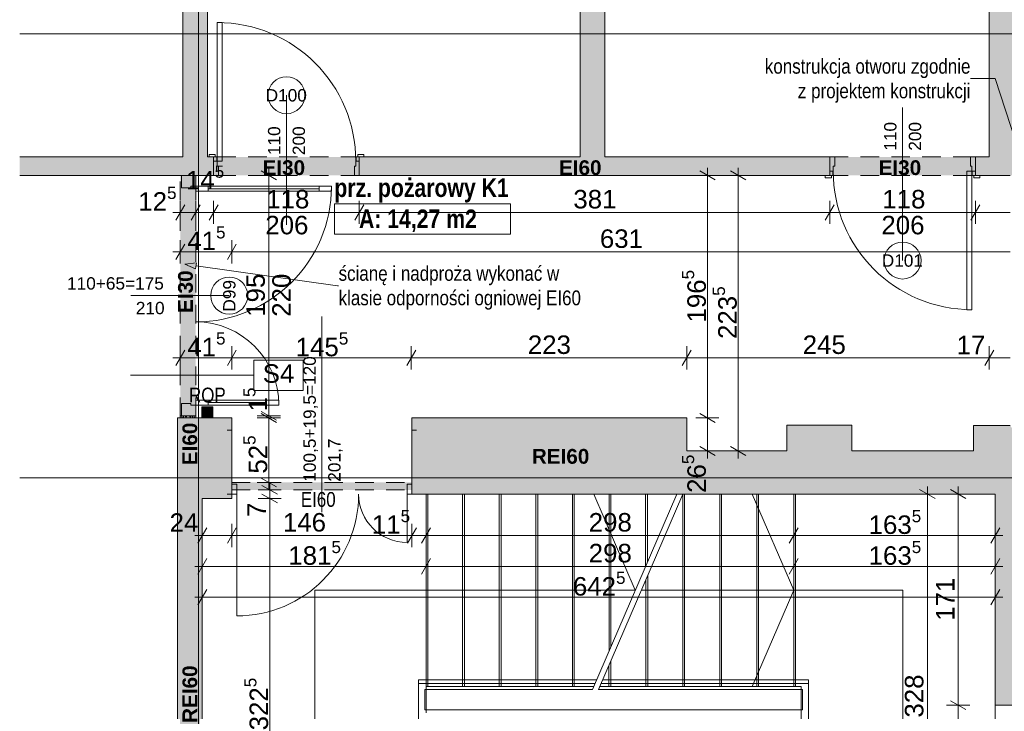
# Paper-space layout 'A-37 RZUT - PIĘTRO 7' of a CAD drawing. Header units: millimetres. Extents: x 0 to 800, y 0 to 500.
# Tile 12 of 14: x 550 to 710, y 221 to 333. Entities that reach past the tile are written whole.
import ezdxf
from ezdxf.xclip import XClip

# ---------------------------------------------------------------- set-up
doc = ezdxf.new("R2010")
doc.units = ezdxf.units.MM
doc.header["$MEASUREMENT"] = 0
doc.header["$XCLIPFRAME"] = 0
for name, pattern in [('DASHDOTX2', [1000, 500, -250, 0, -250]), ('GESTRICHELT2', [93.75, 62.5, -31.25]), ('Przer. długie kreski', [2.5, 1.5, -1])]:
    doc.linetypes.add(name, pattern=pattern)
for name, color, linetype, lineweight, true_color in [('A__balustrada_Nr_pióra__161', 7, 'Continuous', 5, 0x949494), ('A_opis ścian_Nr_pióra__19', 7, 'Continuous', 5, 0x191919), ('A_opis_Nr_pióra__10', 7, 'Continuous', 13, 0x4b4b4b), ('A_opis_Nr_pióra__255', 7, 'Continuous', 15, 0x242424), ('A_opis_Nr_pióra__8', 7, 'Continuous', 13, 0x4c4c4c), ('A_osie_Nr_pióra__16', 7, 'Continuous', 5, 0x0f0f0f), ('A_pochwyt_Nr_pióra__161', 7, 'Continuous', 5, 0x949494), ('A_ppoż proj_Nr_pióra__8', 7, 'Continuous', 13, 0x4c4c4c), ('A_ppoż_Nr_pióra__8', 7, 'Continuous', 13, 0x4c4c4c), ('A_schody_Nr_pióra__10', 7, 'Continuous', 13, 0x4b4b4b), ('A_schody_Nr_pióra__4', 7, 'Continuous', 18, 0x4b4b4b), ('A_ściany proj_Nr_pióra__21', 7, 'Continuous', 5, 0xb0b0b0), ('A_ściany_Nr_pióra__10', 7, 'Continuous', 13, 0x4b4b4b)]:
    doc.layers.add(name, color=color, linetype=linetype, lineweight=lineweight, true_color=true_color)
for name, color, linetype in [('A_podrys', 7, 'Continuous'), ('A_ppoż', 7, 'Continuous'), ('A_ppoż proj', 7, 'Continuous'), ('A_ściany', 7, 'Continuous'), ('A_ściany proj', 7, 'Continuous')]:
    doc.layers.add(name, color=color, linetype=linetype)
for name, color, linetype, lineweight in [('A_ppoż_Nr_pióra__1', 7, 'Continuous', 20), ('A_strefy_Nr_pióra__1', 7, 'Continuous', 20), ('A_wymiary_Nr_pióra__1', 7, 'Continuous', 20), ('A_wymiary_Nr_pióra__2', 8, 'Continuous', 13), ('A_ściany proj_Nr_pióra__1', 7, 'Continuous', 20), ('A_ściany_Nr_pióra__1', 7, 'Continuous', 20), ('Drzwi Archicad_Nr_pióra__1', 7, 'Continuous', 20), ('Drzwi Archicad_Nr_pióra__3', 252, 'Continuous', 13), ('Znaczniki drzwi Archicada_Nr_pióra__3', 252, 'Continuous', 13)]:
    doc.layers.add(name, color=color, linetype=linetype, lineweight=lineweight)
doc.styles.add('STYL_AUTOMATYCZNY_1', font='arial.ttf')
doc.styles.add('STYL_AUTOMATYCZNY_2', font='ARIALN.TTF')
doc.styles.add('STYL_AUTOMATYCZNY_3', font='arial.ttf')
doc.styles.add('STYL_AUTOMATYCZNY_4', font='arial.ttf')
doc.styles.add('STYL_AUTOMATYCZNY_5', font='arial.ttf')
doc.styles.add('STYL_AUTOMATYCZNY_6', font='ARIALN.TTF')
pattern_1 = [(0, (-3499.6302, -631.401), (0, 2), [0, -2])]

# ---------------------------------------------------------------- blocks, each defined once
blk = doc.blocks.new('Rysunek_2_2', base_point=(-3499.63, -631.4))
at = {"layer": 'A_ppoż', "linetype": 'Continuous', "lineweight": 0, "true_color": 0x121212}
blk.add_hatch(color=250, dxfattribs=at).paths.add_polyline_path([(579.48, 270.27), (579.48, 268.47), (581.28, 268.47), (581.28, 270.27)])
at = {"layer": 'A_ppoż', "linetype": 'Continuous', "lineweight": 0, "true_color": 0x0b0b0b}
blk.add_hatch(color=28, dxfattribs=at).paths.add_polyline_path([(584.34, 258.01), (584.34, 256.81), (613.54, 256.81), (613.54, 258.01)])
at = {"layer": 'A_ppoż proj', "linetype": 'Continuous', "lineweight": 0, "true_color": 0x121212}
for points in [[(605, 310.81), (581.4, 310.81), (581.4, 307.81), (605, 307.81)], [(704.84, 310.81), (681.24, 310.81), (681.24, 307.81), (704.84, 307.81)], [(578.5, 307.81), (576, 307.81), (576, 268.47), (578.5, 268.47)]]:
    blk.add_hatch(color=250, dxfattribs=at).paths.add_polyline_path(points)
at = {"layer": 'A_ściany', "linetype": 'Continuous', "lineweight": 0, "true_color": 0x000000}
for points in [[(707.1, 436.87), (707.1, 307.81), (718.1, 307.81), (718.1, 446.37)], [(580.42, 310.81), (580.42, 438.37), (576.43, 438.37), (576.43, 310.81)], [(644.79, 310.81), (644.79, 438.57), (640.8, 438.57), (640.8, 310.81)], [(581.4, 310.81), (549.97, 310.81), (549.97, 307.81), (581.4, 307.81)], [(605, 307.81), (681.24, 307.81), (681.24, 310.81), (605, 310.81)], [(704.84, 310.81), (704.84, 307.81), (707.1, 307.81), (707.1, 310.81)], [(584.34, 268.47), (575.56, 268.47), (579.56, 255.41), (584.34, 255.41)], [(575.56, 268.47), (575.56, 176.72), (579.56, 190.88), (579.56, 255.41)], [(658.06, 268.47), (613.54, 268.47), (613.54, 256.13), (658.06, 256.13)], [(684.84, 267.33), (674.28, 267.33), (674.28, 256.13), (684.84, 256.13)], [(710.5, 267.23), (704.56, 267.23), (704.56, 256.13), (718.1, 256.13)], [(674.28, 263.13), (658.06, 263.13), (658.06, 256.13), (674.28, 256.13)], [(704.56, 263.13), (684.84, 263.13), (684.84, 256.13), (704.56, 256.13)], [(708.06, 221.89), (716.1, 221.89), (716.1, 256.13), (708.06, 256.13)]]:
    blk.add_hatch(color=18, dxfattribs=at).paths.add_polyline_path(points)
at = {"layer": 'A_ściany proj', "linetype": 'Continuous', "lineweight": 0, "true_color": 0x4b4b4b}
h = blk.add_hatch(dxfattribs=at)
h.set_pattern_fill('gypsum_0002', color=251, style=0, pattern_type=2)
h.set_pattern_definition(pattern_1)
h.paths.add_polyline_path([(576, 268.47), (576.25, 268.47), (576.25, 268.81), (576, 268.81)])
h = blk.add_hatch(dxfattribs=at)
h.set_pattern_fill('gypsum_0002', color=251, style=0, pattern_type=2)
h.set_pattern_definition(pattern_1)
h.paths.add_polyline_path([(576.5, 268.81), (576.25, 268.81), (576.25, 268.47), (576.5, 268.47)])
h = blk.add_hatch(dxfattribs=at)
h.set_pattern_fill('batt_insulation_0002', color=251, style=0, pattern_type=2)
h.set_pattern_definition([(60, (-3499.6302, -631.40095), (-0.51961524, 0.3), []), (120, (-3499.6302, -631.40095), (0.51961524, 0.3), [])])
h.paths.add_polyline_path([(578, 268.81), (576.5, 268.81), (576.5, 268.47), (578, 268.47)])
h = blk.add_hatch(dxfattribs=at)
h.set_pattern_fill('gypsum_0002', color=251, style=0, pattern_type=2)
h.set_pattern_definition(pattern_1)
h.paths.add_polyline_path([(578, 268.47), (578.25, 268.47), (578.25, 268.81), (578, 268.81)])
h = blk.add_hatch(dxfattribs=at)
h.set_pattern_fill('gypsum_0002', color=251, style=0, pattern_type=2)
h.set_pattern_definition(pattern_1)
h.paths.add_polyline_path([(578.25, 268.81), (578.25, 268.47), (578.5, 268.47), (578.5, 268.81)])
at = {"layer": 'A__balustrada_Nr_pióra__161', "color": 252, "linetype": 'Continuous', "lineweight": 5, "ltscale": 2, "true_color": 0x949494}
for p, q in [((614.62, 219.55), (614.62, 226.03)), ((614.62, 225.43), (643.22, 225.43)), ((644.22, 225.43), (677.82, 225.43)), ((677.82, 219.55), (677.82, 226.03)), ((615.62, 224.43), (642.79, 224.43)), ((615.62, 221.15), (615.62, 224.43)), ((643.79, 224.43), (676.82, 224.43)), ((676.82, 221.15), (676.82, 224.43)), ((615.62, 221.15), (676.82, 221.15))]:
    blk.add_line(p, q, dxfattribs=at)
at = {"layer": 'A_opis ścian_Nr_pióra__19', "color": 250, "linetype": 'Continuous', "lineweight": 5, "ltscale": 2, "true_color": 0x191919}
for p, q in [((595.91, 277.86), (587.91, 277.86)), ((587.91, 277.86), (587.91, 272.91)), ((595.91, 272.91), (595.91, 277.86)), ((587.91, 275.4), (567.91, 275.4)), ((587.91, 272.91), (595.91, 272.91))]:
    blk.add_line(p, q, dxfattribs=at)
at = {"layer": 'A_opis_Nr_pióra__255', "color": 250, "linetype": 'Continuous', "lineweight": 15, "ltscale": 2, "true_color": 0x242424}
for p, q in [((708.06, 323.5), (704.04, 323.5)), ((713.71, 306.06), (708.06, 323.5)), ((576.71, 293.42), (578.62, 293.65)), ((578.62, 293.65), (578.48, 292.66)), ((576.71, 293.42), (578.48, 292.66)), ((578.55, 293.16), (601.49, 289.9)), ((601.49, 289.9), (601.65, 289.9))]:
    blk.add_line(p, q, dxfattribs=at)
at = {"layer": 'A_osie_Nr_pióra__16', "color": 250, "linetype": 'DASHDOTX2', "lineweight": 5, "ltscale": 2, "true_color": 0x0f0f0f}
for p, q in [((578.96, 425.66), (578.96, 126.75)), ((727.4, 330.75), (549.97, 330.75)), ((727.6, 258.75), (549.97, 258.75))]:
    blk.add_line(p, q, dxfattribs=at)
at = {"layer": 'A_pochwyt_Nr_pióra__161', "color": 252, "linetype": 'Continuous', "lineweight": 5, "ltscale": 2, "true_color": 0x949494}
for p, q in [((614.62, 226.03), (643.48, 226.03)), ((644.48, 226.03), (677.82, 226.03))]:
    blk.add_line(p, q, dxfattribs=at)
at = {"layer": 'A_ppoż_Nr_pióra__1', "color": 7, "linetype": 'Continuous', "lineweight": 20, "ltscale": 2, "flags": 128}
blk.add_lwpolyline([(579.48, 270.27), (581.28, 270.27), (581.28, 268.47), (579.48, 268.47)], close=True, dxfattribs=at)
at = {"layer": 'A_schody_Nr_pióra__10', "color": 251, "linetype": 'GESTRICHELT2', "lineweight": 13, "ltscale": 2, "true_color": 0x4b4b4b}
for p, q in [((616.12, 224.93), (616.12, 256.13)), ((622.05, 224.93), (622.05, 256.13)), ((627.98, 224.93), (627.98, 256.13)), ((633.92, 224.93), (633.92, 256.13)), ((639.85, 224.93), (639.85, 256.13)), ((645.78, 231.38), (645.78, 256.13)), ((651.71, 245.15), (651.71, 256.13)), ((657.73, 224.93), (657.73, 256.13)), ((663.72, 224.93), (663.72, 256.13)), ((669.71, 224.93), (669.71, 256.13)), ((675.7, 224.93), (675.7, 256.13)), ((651.74, 224.93), (651.74, 242.89)), ((645.75, 224.93), (645.75, 228.99))]:
    blk.add_line(p, q, dxfattribs=at)
at = {"layer": 'A_schody_Nr_pióra__4', "color": 251, "linetype": 'Continuous', "lineweight": 18, "ltscale": 2, "true_color": 0x4b4b4b}
for p, q in [((615.82, 220.65), (615.82, 256.13)), ((621.75, 224.93), (621.75, 256.13)), ((627.68, 224.93), (627.68, 256.13)), ((633.62, 224.93), (633.62, 256.13)), ((639.55, 224.93), (639.55, 256.13)), ((642.79, 224.43), (656.44, 256.13)), ((643, 256.13), (649.72, 240.53)), ((643.79, 224.43), (657.44, 256.13)), ((645.48, 230.68), (645.48, 256.13)), ((651.41, 244.45), (651.41, 256.13)), ((657.43, 224.93), (657.43, 256.13)), ((663.42, 224.93), (663.42, 256.13)), ((668.68, 256.13), (675.4, 240.53)), ((669.41, 224.93), (669.41, 256.13)), ((675.4, 224.93), (675.4, 256.13)), ((651.44, 224.93), (651.44, 242.19)), ((649.72, 240.53), (597.82, 240.53)), ((597.82, 205.57), (597.82, 240.53)), ((693.09, 240.53), (650.72, 240.53)), ((668.68, 224.93), (675.4, 240.53)), ((693.09, 205.57), (693.09, 240.53)), ((645.45, 224.93), (645.45, 228.29)), ((615.82, 224.93), (643, 224.93)), ((644, 224.93), (676.62, 224.93)), ((676.62, 224.93), (676.62, 190.49))]:
    blk.add_line(p, q, dxfattribs=at)
at = {"layer": 'A_strefy_Nr_pióra__1', "color": 7, "linetype": 'Continuous', "lineweight": 20, "ltscale": 2}
for p, q in [((600.96, 303.21), (600.96, 298.27)), ((600.96, 303.21), (629.52, 303.21)), ((629.52, 303.21), (629.52, 298.27)), ((600.96, 298.27), (629.52, 298.27))]:
    blk.add_line(p, q, dxfattribs=at)
at = {"layer": 'A_wymiary_Nr_pióra__1', "color": 7, "linetype": 'Continuous', "lineweight": 20, "ltscale": 2}
for p, q in [((591.59, 307.09), (589.09, 308.53)), ((662.67, 307.09), (660.17, 308.53)), ((667.67, 307.09), (665.17, 308.53)), ((576.72, 303.06), (575.28, 300.56)), ((579.22, 303.06), (577.78, 300.56)), ((582.12, 303.06), (580.68, 300.56)), ((605.72, 303.06), (604.28, 300.56)), ((681.96, 303.06), (680.52, 300.56)), ((705.56, 303.06), (704.12, 300.56)), ((576.72, 296.66), (575.28, 294.16)), ((585.06, 296.66), (583.62, 294.16)), ((576.72, 279.46), (575.28, 276.96)), ((585.06, 279.46), (583.62, 276.96)), ((614.14, 279.46), (612.7, 276.96)), ((658.78, 279.46), (657.34, 276.96)), ((707.82, 279.46), (706.38, 276.96)), ((589.09, 269.53), (591.59, 268.09)), ((591.59, 267.75), (589.09, 269.19)), ((660.17, 269.19), (662.67, 267.75)), ((660.17, 263.85), (662.67, 262.41)), ((665.17, 263.85), (667.67, 262.41)), ((589.09, 258.73), (591.59, 257.29)), ((589.23, 257.53), (591.73, 256.09)), ((591.73, 254.69), (589.23, 256.13)), ((698.31, 255.41), (695.81, 256.85)), ((703.31, 255.41), (700.81, 256.85)), ((580.28, 250.66), (578.84, 248.16)), ((585.06, 250.66), (583.62, 248.16)), ((614.26, 250.66), (612.82, 248.16)), ((616.54, 250.66), (615.1, 248.16)), ((676.12, 250.66), (674.68, 248.16)), ((707.34, 248.16), (708.78, 250.66)), ((580.28, 245.66), (578.84, 243.16)), ((616.54, 245.66), (615.1, 243.16)), ((676.12, 245.66), (674.68, 243.16)), ((707.34, 243.16), (708.78, 245.66)), ((580.28, 240.66), (578.84, 238.16)), ((707.34, 238.16), (708.78, 240.66)), ((700.81, 222.61), (703.31, 221.17))]:
    blk.add_line(p, q, dxfattribs=at)
at = {"layer": 'A_wymiary_Nr_pióra__2', "color": 8, "linetype": 'Continuous', "lineweight": 13, "ltscale": 2}
for p, q in [((590.34, 307.81), (590.34, 309.03)), ((661.42, 307.81), (661.42, 309.03)), ((666.42, 307.81), (666.42, 309.03)), ((592.22, 307.81), (588.46, 307.81)), ((590.34, 268.81), (590.34, 307.81)), ((663.29, 307.81), (659.55, 307.81)), ((661.42, 268.47), (661.42, 307.81)), ((668.3, 307.81), (664.54, 307.81)), ((666.42, 263.13), (666.42, 307.81)), ((576, 299.93), (576, 303.68)), ((578.5, 299.93), (578.5, 303.68)), ((581.4, 299.93), (581.4, 303.68)), ((605, 299.93), (605, 303.68)), ((681.24, 299.93), (681.24, 303.68)), ((704.84, 299.93), (704.84, 303.68)), ((574.78, 301.81), (576, 301.81)), ((576, 301.81), (578.5, 301.81)), ((578.5, 301.81), (581.4, 301.81)), ((581.4, 301.81), (605, 301.81)), ((605, 301.81), (681.24, 301.81)), ((681.24, 301.81), (704.84, 301.81)), ((704.84, 301.81), (710.5, 301.81)), ((576, 293.53), (576, 297.28)), ((584.34, 293.53), (584.34, 297.28)), ((574.78, 295.41), (576, 295.41)), ((576, 295.41), (584.34, 295.41)), ((584.34, 295.41), (710.5, 295.41)), ((576, 276.34), (576, 280.09)), ((584.34, 276.34), (584.34, 280.09)), ((613.42, 276.34), (613.42, 280.09)), ((658.06, 276.34), (658.06, 280.09)), ((707.1, 276.34), (707.1, 280.09)), ((574.78, 278.21), (576, 278.21)), ((576, 278.21), (584.34, 278.21)), ((584.34, 278.21), (613.42, 278.21)), ((613.42, 278.21), (658.06, 278.21)), ((658.06, 278.21), (707.1, 278.21)), ((707.1, 278.21), (710.5, 278.21)), ((592.22, 268.81), (588.46, 268.81)), ((592.22, 268.47), (588.46, 268.47)), ((590.34, 268.47), (590.34, 268.81)), ((590.34, 258.01), (590.34, 268.47)), ((663.29, 268.47), (659.55, 268.47)), ((661.42, 263.13), (661.42, 268.47)), ((663.29, 263.13), (659.55, 263.13)), ((661.42, 261.91), (661.42, 263.13)), ((668.3, 263.13), (664.54, 263.13)), ((666.42, 261.91), (666.42, 263.13)), ((592.22, 258.01), (588.46, 258.01)), ((590.34, 256.79), (590.34, 258.01)), ((590.48, 256.81), (590.48, 258.03)), ((697.06, 256.13), (697.06, 257.35)), ((702.06, 256.13), (702.06, 257.35)), ((592.35, 256.81), (588.6, 256.81)), ((592.35, 255.41), (588.6, 255.41)), ((590.48, 255.41), (590.48, 256.81)), ((590.48, 190.88), (590.48, 255.41)), ((698.93, 256.13), (695.19, 256.13)), ((697.06, 190.49), (697.06, 256.13)), ((703.94, 256.13), (700.18, 256.13)), ((702.06, 221.89), (702.06, 256.13)), ((579.56, 247.53), (579.56, 251.28)), ((584.34, 247.53), (584.34, 251.28)), ((613.54, 247.53), (613.54, 251.28)), ((615.82, 247.53), (615.82, 251.28)), ((675.4, 247.53), (675.4, 251.28)), ((708.06, 247.53), (708.06, 251.28)), ((578.34, 249.41), (579.56, 249.41)), ((579.56, 249.41), (584.34, 249.41)), ((584.34, 249.41), (613.54, 249.41)), ((613.54, 249.41), (615.82, 249.41)), ((615.82, 249.41), (675.4, 249.41)), ((675.4, 249.41), (708.06, 249.41)), ((708.06, 249.41), (709.28, 249.41)), ((579.56, 242.53), (579.56, 246.28)), ((615.82, 242.53), (615.82, 246.28)), ((675.4, 242.53), (675.4, 246.28)), ((708.06, 242.53), (708.06, 246.28)), ((578.34, 244.41), (579.56, 244.41)), ((579.56, 244.41), (615.82, 244.41)), ((615.82, 244.41), (675.4, 244.41)), ((675.4, 244.41), (708.06, 244.41)), ((708.06, 244.41), (709.28, 244.41)), ((579.56, 237.53), (579.56, 241.28)), ((708.06, 237.53), (708.06, 241.28)), ((578.34, 239.41), (579.56, 239.41)), ((579.56, 239.41), (708.06, 239.41)), ((708.06, 239.41), (709.28, 239.41)), ((703.94, 221.89), (700.18, 221.89)), ((702.06, 196.87), (702.06, 221.89))]:
    blk.add_line(p, q, dxfattribs=at)
at = {"layer": 'A_ściany proj_Nr_pióra__1', "color": 7, "linetype": 'Continuous', "lineweight": 20, "ltscale": 2, "flags": 128}
for points in [[(576, 268.81), (576, 268.47)], [(578.5, 268.47), (578.5, 268.81)]]:
    blk.add_lwpolyline(points, dxfattribs=at)
at = {"layer": 'A_ściany proj_Nr_pióra__21', "color": 253, "linetype": 'Continuous', "lineweight": 5, "ltscale": 2, "true_color": 0xb0b0b0}
for p, q in [((576.2, 307.81), (576, 307.81)), ((576.25, 307.81), (576.2, 307.81)), ((576.5, 307.81), (576.25, 307.81)), ((578, 307.81), (576.5, 307.81)), ((578.25, 307.81), (578, 307.81)), ((578.5, 307.81), (578.25, 307.81)), ((576.2, 268.81), (576, 268.81)), ((576.25, 268.81), (576.2, 268.81)), ((576.25, 268.81), (576.25, 268.47)), ((576.5, 268.81), (576.25, 268.81)), ((576.5, 268.81), (576.5, 268.47)), ((578, 268.81), (576.5, 268.81)), ((578, 268.47), (578, 268.81)), ((578.25, 268.81), (578, 268.81)), ((578.25, 268.47), (578.25, 268.81)), ((578.5, 268.81), (578.25, 268.81))]:
    blk.add_line(p, q, dxfattribs=at)
at = {"layer": 'A_ściany proj_Nr_pióra__21', "color": 253, "linetype": 'Continuous', "lineweight": 5, "ltscale": 2, "true_color": 0xb0b0b0, "flags": 128}
for points in [[(576, 268.47), (576.25, 268.47)], [(576.25, 268.47), (576.5, 268.47)], [(576.5, 268.47), (578, 268.47)], [(578, 268.47), (578.25, 268.47)], [(578.25, 268.47), (578.5, 268.47)]]:
    blk.add_lwpolyline(points, dxfattribs=at)
at = {"layer": 'A_ściany_Nr_pióra__1', "color": 7, "linetype": 'Continuous', "lineweight": 20, "ltscale": 2}
for p, q in [((581.4, 310.81), (580.66, 310.81)), ((581.4, 310.11), (581.4, 310.81)), ((581.4, 307.81), (581.4, 310.11)), ((605, 310.81), (605.74, 310.81)), ((605, 310.11), (605, 310.81)), ((605, 307.81), (605, 310.11)), ((681.24, 310.81), (681.24, 308.51)), ((704.84, 310.81), (704.84, 308.51)), ((681.24, 308.51), (681.24, 307.81)), ((704.84, 308.51), (704.84, 307.81)), ((681.24, 307.81), (680.5, 307.81)), ((704.84, 307.81), (705.58, 307.81)), ((584.34, 266.47), (583.6, 266.47)), ((584.34, 257.73), (584.34, 266.47)), ((613.54, 266.47), (614.28, 266.47)), ((613.54, 257.73), (613.54, 266.47)), ((584.34, 256.13), (584.34, 257.73)), ((613.54, 256.13), (613.54, 257.73)), ((584.34, 256.13), (583.6, 256.13)), ((613.54, 256.13), (614.28, 256.13)), ((716.1, 221.89), (708.06, 221.89))]:
    blk.add_line(p, q, dxfattribs=at)
at = {"layer": 'A_ściany_Nr_pióra__1', "color": 7, "linetype": 'Continuous', "lineweight": 20, "ltscale": 2, "flags": 128}
for points in [[(576.43, 438.37), (576.43, 310.81)], [(580.42, 310.81), (580.42, 438.37)], [(640.8, 438.57), (640.8, 310.81)], [(644.79, 310.81), (644.79, 438.57)], [(707.1, 436.87), (707.1, 310.81)], [(576.43, 310.81), (549.97, 310.81)], [(581.4, 310.81), (580.42, 310.81)], [(640.8, 310.81), (605, 310.81)], [(681.24, 310.81), (644.79, 310.81)], [(707.1, 310.81), (704.84, 310.81)], [(549.97, 307.81), (581.4, 307.81)], [(605, 307.81), (681.24, 307.81)], [(704.84, 307.81), (707.1, 307.81)], [(707.1, 307.81), (710.5, 307.81)], [(584.34, 268.47), (575.56, 268.47)], [(575.56, 268.47), (575.56, 176.72)], [(584.34, 255.41), (584.34, 268.47)], [(658.06, 268.47), (613.54, 268.47)], [(613.54, 268.47), (613.54, 256.13)], [(658.06, 263.13), (658.06, 268.47)], [(684.84, 267.33), (674.28, 267.33)], [(674.28, 267.33), (674.28, 263.13)], [(684.84, 263.13), (684.84, 267.33)], [(710.5, 267.23), (704.56, 267.23)], [(704.56, 267.23), (704.56, 263.13)], [(674.28, 263.13), (658.06, 263.13)], [(704.56, 263.13), (684.84, 263.13)], [(579.56, 255.41), (584.34, 255.41)], [(579.56, 190.88), (579.56, 255.41)], [(613.54, 256.13), (658.06, 256.13)], [(658.06, 256.13), (674.28, 256.13)], [(674.28, 256.13), (684.84, 256.13)], [(684.84, 256.13), (704.56, 256.13)], [(704.56, 256.13), (708.06, 256.13)], [(708.06, 256.13), (708.06, 221.89)], [(708.06, 190.49), (708.06, 256.13)]]:
    blk.add_lwpolyline(points, dxfattribs=at)
at = {"layer": 'A_ściany_Nr_pióra__10', "color": 251, "linetype": 'Przer. długie kreski', "lineweight": 13, "ltscale": 2, "true_color": 0x4b4b4b}
for p, q in [((584.34, 258.01), (613.54, 258.01)), ((584.34, 256.81), (613.54, 256.81))]:
    blk.add_line(p, q, dxfattribs=at)
at = {"layer": 'Drzwi Archicad_Nr_pióra__1', "color": 7, "linetype": 'Continuous', "lineweight": 20, "ltscale": 2}
for p, q in [((584.34, 266.47), (583.6, 266.47)), ((584.34, 266.47), (583.6, 266.47)), ((584.34, 257.73), (584.34, 266.47)), ((584.34, 257.73), (584.34, 266.47)), ((613.54, 257.73), (613.54, 266.47)), ((613.54, 257.73), (613.54, 266.47)), ((613.54, 266.47), (614.28, 266.47)), ((613.54, 266.47), (614.28, 266.47)), ((585.14, 257.73), (584.34, 257.73)), ((584.34, 257.73), (584.34, 256.13)), ((584.34, 256.13), (584.34, 257.73)), ((584.34, 256.13), (584.34, 257.73)), ((585.14, 256.13), (585.14, 257.73)), ((613.54, 257.73), (612.74, 257.73)), ((612.74, 257.73), (612.74, 256.13)), ((613.54, 256.13), (613.54, 257.73)), ((613.54, 256.13), (613.54, 257.73)), ((613.54, 256.13), (613.54, 257.73)), ((584.34, 256.13), (583.6, 256.13)), ((584.34, 256.13), (583.6, 256.13)), ((584.34, 256.13), (585.14, 256.13)), ((585.14, 256.13), (585.14, 236.37)), ((612.74, 256.13), (613.54, 256.13)), ((612.74, 256.13), (612.74, 248.29)), ((613.54, 256.13), (614.28, 256.13)), ((613.54, 256.13), (614.28, 256.13))]:
    blk.add_line(p, q, dxfattribs=at)
for centre, radius, start, end in [((585.14, 256.13), 19.76, 270, 0), ((612.74, 256.13), 7.84, 180, 270)]:
    blk.add_arc(centre, radius, start, end, dxfattribs=at)
at = {"layer": 'Drzwi Archicad_Nr_pióra__3', "color": 252, "linetype": 'Continuous', "lineweight": 13, "ltscale": 2}
for p, q in [((581.96, 332.59), (581.96, 310.11)), ((582.76, 332.59), (581.96, 332.59)), ((582.76, 310.11), (582.76, 332.59)), ((580.66, 310.81), (580.66, 311.19)), ((580.66, 311.19), (581.66, 311.19)), ((581.66, 311.19), (581.66, 310.81)), ((604.74, 311.19), (605.74, 311.19)), ((604.74, 310.81), (604.74, 311.19)), ((605.74, 311.19), (605.74, 310.81)), ((581.66, 310.81), (580.66, 310.81)), ((581.4, 310.81), (580.66, 310.81)), ((581.4, 310.81), (580.66, 310.81)), ((581.4, 310.11), (581.4, 310.81)), ((581.4, 310.81), (581.9, 310.81)), ((581.4, 310.11), (581.4, 310.81)), ((581.4, 310.11), (581.4, 310.81)), ((581.9, 310.11), (581.4, 310.11)), ((581.4, 307.81), (581.4, 310.11)), ((581.4, 310.11), (581.96, 310.11)), ((581.4, 307.81), (581.4, 310.11)), ((581.4, 307.81), (581.4, 310.11)), ((581.9, 310.81), (581.9, 310.11)), ((581.96, 310.11), (581.96, 309.31)), ((581.96, 310.11), (582.76, 310.11)), ((604.44, 309.31), (604.44, 310.11)), ((604.44, 310.11), (605, 310.11)), ((604.5, 310.11), (604.5, 310.81)), ((604.5, 310.81), (605, 310.81)), ((605, 310.11), (604.5, 310.11)), ((605.74, 310.81), (604.74, 310.81)), ((605, 310.81), (605, 310.11)), ((605, 310.11), (605, 310.81)), ((605, 310.11), (605, 310.81)), ((605, 310.81), (605.74, 310.81)), ((605, 310.81), (605.74, 310.81)), ((605, 310.11), (605, 307.81)), ((605, 307.81), (605, 310.11)), ((605, 307.81), (605, 310.11)), ((681.24, 308.51), (681.24, 310.81)), ((681.24, 310.81), (682.04, 310.81)), ((681.24, 310.81), (681.24, 308.51)), ((681.24, 310.81), (681.24, 308.51)), ((682.04, 310.81), (682.04, 309.31)), ((704.04, 309.31), (704.04, 310.81)), ((704.04, 310.81), (704.84, 310.81)), ((704.84, 310.81), (704.84, 308.51)), ((704.84, 310.81), (704.84, 308.51)), ((704.84, 310.81), (704.84, 308.51)), ((581.96, 309.31), (582.2, 309.31)), ((582.2, 309.31), (582.2, 307.81)), ((604.2, 307.81), (604.2, 309.31)), ((604.2, 309.31), (604.44, 309.31)), ((681.24, 307.81), (681.24, 308.51)), ((681.24, 308.51), (681.74, 308.51)), ((681.8, 308.51), (681.24, 308.51)), ((681.24, 308.51), (681.24, 307.81)), ((681.24, 308.51), (681.24, 307.81)), ((681.74, 308.51), (681.74, 307.81)), ((682.04, 309.31), (681.8, 309.31)), ((681.8, 309.31), (681.8, 308.51)), ((704.28, 308.51), (703.48, 308.51)), ((703.48, 308.51), (703.48, 286.03)), ((704.28, 309.31), (704.04, 309.31)), ((704.28, 308.51), (704.28, 309.31)), ((704.84, 308.51), (704.28, 308.51)), ((704.28, 286.03), (704.28, 308.51)), ((704.34, 307.81), (704.34, 308.51)), ((704.34, 308.51), (704.84, 308.51)), ((704.84, 308.51), (704.84, 307.81)), ((704.84, 308.51), (704.84, 307.81)), ((704.84, 308.51), (704.84, 307.81)), ((576.2, 307.81), (576, 307.81)), ((576.2, 307.81), (578.5, 307.81)), ((576.2, 305.81), (576.2, 307.81)), ((576.25, 307.81), (576.2, 307.81)), ((576.25, 307.81), (576.2, 307.81)), ((576.5, 307.81), (576.25, 307.81)), ((576.5, 307.81), (576.25, 307.81)), ((578, 307.81), (576.5, 307.81)), ((578, 307.81), (576.5, 307.81)), ((578.25, 307.81), (578, 307.81)), ((578.25, 307.81), (578, 307.81)), ((578.5, 307.81), (578.25, 307.81)), ((578.5, 307.81), (578.25, 307.81)), ((578.5, 307.81), (578.5, 306.05)), ((582.2, 307.81), (581.4, 307.81)), ((605, 307.81), (604.2, 307.81)), ((680.5, 307.43), (680.5, 307.81)), ((680.5, 307.81), (681.5, 307.81)), ((681.24, 307.81), (680.5, 307.81)), ((681.24, 307.81), (680.5, 307.81)), ((681.5, 307.43), (680.5, 307.43)), ((681.74, 307.81), (681.24, 307.81)), ((681.5, 307.81), (681.5, 307.43)), ((704.84, 307.81), (704.34, 307.81)), ((704.58, 307.81), (705.58, 307.81)), ((704.58, 307.43), (704.58, 307.81)), ((705.58, 307.43), (704.58, 307.43)), ((704.84, 307.81), (705.58, 307.81)), ((704.84, 307.81), (705.58, 307.81)), ((705.58, 307.81), (705.58, 307.43)), ((577.7, 305.81), (576.2, 305.81)), ((578.5, 306.05), (577.7, 306.05)), ((577.7, 306.05), (577.7, 305.81)), ((580.5, 306.05), (578.5, 306.05)), ((578.5, 306.05), (578.5, 305.25)), ((578.5, 305.25), (580.5, 305.25)), ((580.5, 305.25), (580.5, 306.05)), ((598.5, 305.65), (580.5, 305.65)), ((600.5, 306.05), (598.5, 306.05)), ((598.5, 306.05), (598.5, 305.25)), ((598.5, 305.25), (600.5, 305.25)), ((600.5, 305.25), (600.5, 306.05)), ((703.48, 286.03), (704.28, 286.03)), ((578.5, 271.37), (580.5, 271.37)), ((578.5, 270.57), (578.5, 271.37)), ((580.5, 271.37), (580.5, 270.57)), ((589.98, 270.57), (589.98, 271.37)), ((589.98, 271.37), (591.98, 271.37)), ((591.98, 271.37), (591.98, 270.57)), ((576.2, 270.81), (577.7, 270.81)), ((576.2, 268.81), (576.2, 270.81)), ((577.7, 270.81), (577.7, 270.57)), ((577.7, 270.57), (578.5, 270.57)), ((578.5, 270.57), (578.5, 268.81)), ((580.5, 270.57), (578.5, 270.57)), ((589.98, 270.97), (580.5, 270.97)), ((591.98, 270.57), (589.98, 270.57)), ((576.2, 268.81), (576, 268.81)), ((578.5, 268.81), (576.2, 268.81)), ((576.25, 268.81), (576.2, 268.81)), ((576.25, 268.81), (576.2, 268.81)), ((576.5, 268.81), (576.25, 268.81)), ((576.5, 268.81), (576.25, 268.81)), ((578, 268.81), (576.5, 268.81)), ((578, 268.81), (576.5, 268.81)), ((578.25, 268.81), (578, 268.81)), ((578.25, 268.81), (578, 268.81)), ((578.5, 268.81), (578.25, 268.81)), ((578.5, 268.81), (578.25, 268.81))]:
    blk.add_line(p, q, dxfattribs=at)
at = {"layer": 'Drzwi Archicad_Nr_pióra__3', "color": 252, "linetype": 'Przer. długie kreski', "lineweight": 13, "ltscale": 2}
for p, q in [((605, 310.81), (581.4, 310.81)), ((681.24, 310.81), (704.84, 310.81)), ((576, 268.81), (576, 307.81)), ((578.5, 268.81), (578.5, 307.81)), ((605, 307.81), (581.4, 307.81)), ((681.24, 307.81), (704.84, 307.81))]:
    blk.add_line(p, q, dxfattribs=at)
at = {"layer": 'Drzwi Archicad_Nr_pióra__3', "color": 252, "linetype": 'Continuous', "lineweight": 13, "ltscale": 2, "flags": 128}
for points in [[(598.5, 306.05), (580.5, 306.05), (580.5, 305.65), (598.5, 305.65)], [(598.5, 305.65), (580.5, 305.65), (580.5, 305.25), (598.5, 305.25)], [(589.98, 270.97), (580.5, 270.97), (580.5, 271.37), (589.98, 271.37)], [(589.98, 270.57), (580.5, 270.57), (580.5, 270.97), (589.98, 270.97)]]:
    blk.add_lwpolyline(points, close=True, dxfattribs=at)
at = {"layer": 'Drzwi Archicad_Nr_pióra__3', "color": 252, "linetype": 'Continuous', "lineweight": 13, "ltscale": 2}
for centre, radius, start, end in [((581.96, 310.11), 22.48, 0, 90), ((704.28, 308.51), 22.48, 180, 270), ((578.5, 306.05), 22, 270, 0), ((578.5, 270.57), 13.48, 0, 90)]:
    blk.add_arc(centre, radius, start, end, dxfattribs=at)
at = {"layer": 'Znaczniki drzwi Archicada_Nr_pióra__3', "color": 252, "linetype": 'Continuous', "lineweight": 13, "ltscale": 2}
for p, q in [((593.2, 320.81), (593.2, 299.81)), ((693.04, 294), (693.04, 318.81)), ((583.93, 288.31), (568, 288.31)), ((598.94, 253.22), (598.94, 284.94))]:
    blk.add_line(p, q, dxfattribs=at)
at = {"layer": 'Znaczniki drzwi Archicada_Nr_pióra__3', "color": 252, "linetype": 'Continuous', "lineweight": 13, "ltscale": 2, "flags": 128}
for points in [[(596.2, 320.81, 1), (590.2, 320.81, 1)], [(690.04, 294, 1), (696.04, 294, 1)], [(583.93, 285.31, 1), (583.93, 291.31, 1)]]:
    blk.add_lwpolyline(points, format="xyb", close=True, dxfattribs=at)
at = {"layer": 'A_opis ścian_Nr_pióra__19', "color": 250, "linetype": 'Continuous', "lineweight": 5, "true_color": 0x191919, "insert": (591.91, 277.18), "char_height": 3, "attachment_point": 2, "style": 'STYL_AUTOMATYCZNY_1'}
blk.add_mtext('\\A1;{\\pqc;\\fArial|b0|i0|c238|p0;\\W1.000000;S4}', dxfattribs=at)
at = {"layer": 'A_opis_Nr_pióra__10', "color": 251, "linetype": 'Continuous', "lineweight": 13, "true_color": 0x4b4b4b, "insert": (601.65, 289.57), "char_height": 2.4, "width": 40.9851, "attachment_point": 4, "line_spacing_factor": 0.992932, "style": 'STYL_AUTOMATYCZNY_2'}
blk.add_mtext('\\A1;{\\pql;\\fArial Narrow|b0|i0|c238|p0;\\W1.000000;ścianę i nadproża wykonać w klasie odporności ogniowej EI60}', dxfattribs=at)
at = {"layer": 'A_opis_Nr_pióra__8', "color": 251, "linetype": 'Continuous', "lineweight": 13, "true_color": 0x4c4c4c, "insert": (704.04, 323.15), "char_height": 2.4, "width": 33.909, "attachment_point": 6, "line_spacing_factor": 0.996837, "style": 'STYL_AUTOMATYCZNY_2'}
blk.add_mtext('\\A1;{\\pqr;\\fArial Narrow|b0|i0|c238|p0;\\W1.000000;konstrukcja otworu zgodnie z projektem konstrukcji}', dxfattribs=at)
at = {"layer": 'A_ppoż proj_Nr_pióra__8', "color": 251, "linetype": 'Continuous', "lineweight": 13, "true_color": 0x4c4c4c, "char_height": 2.4, "attachment_point": 5, "style": 'STYL_AUTOMATYCZNY_3'}
for s, insert in [('\\A1;{\\pqc;\\fArial|b1|i0|c238|p0;\\W1.000000;EI30}', (592.77, 309.04)), ('\\A1;{\\pqc;\\fArial|b1|i0|c238|p0;\\W1.000000;EI60}', (640.81, 309.04)), ('\\A1;{\\pqc;\\fArial|b1|i0|c238|p0;\\W1.000000;EI30}', (692.61, 309.04)), ('\\A1;{\\pqc;\\fArial|b1|i0|c238|p0;\\W1.000000;REI60}', (637.62, 262.23))]:
    blk.add_mtext(s, dxfattribs=dict(at, insert=insert))
at = {"layer": 'A_ppoż proj_Nr_pióra__8', "color": 251, "linetype": 'Continuous', "lineweight": 13, "true_color": 0x4c4c4c, "char_height": 2.4, "attachment_point": 5, "rotation": 90, "style": 'STYL_AUTOMATYCZNY_3'}
for s, insert in [('\\A1;{\\pqc;\\fArial|b1|i0|c238|p0;\\W1.000000;EI30}', (576.85, 288.95)), ('\\A1;{\\pqc;\\fArial|b1|i0|c238|p0;\\W1.000000;EI60}', (577.56, 264.26)), ('\\A1;{\\pqc;\\fArial|b1|i0|c238|p0;\\W1.000000;REI60}', (577.56, 223.68))]:
    blk.add_mtext(s, dxfattribs=dict(at, insert=insert))
at = {"layer": 'A_ppoż_Nr_pióra__8', "color": 251, "linetype": 'Continuous', "lineweight": 13, "true_color": 0x4c4c4c, "char_height": 2.4, "attachment_point": 5, "style": 'STYL_AUTOMATYCZNY_2'}
for s, insert in [('\\A1;{\\pqc;\\fArial Narrow|b0|i0|c238|p0;\\W1.000000;ROP}', (580.38, 272.17)), ('\\A1;{\\pqc;\\fArial Narrow|b0|i0|c238|p0;\\W1.000000;EI60}', (598.35, 255.24))]:
    blk.add_mtext(s, dxfattribs=dict(at, insert=insert))
at = {"layer": 'A_strefy_Nr_pióra__1', "color": 7, "linetype": 'Continuous', "lineweight": 20, "char_height": 3, "attachment_point": 1, "style": 'STYL_AUTOMATYCZNY_6'}
for s, insert in [('\\A1;{\\pql;\\fArial Narrow|b1|i0|c238|p0;\\W1.000000;prz. pożarowy K1}', (600.96, 307.31)), ('\\A1;{\\pql;\\fArial Narrow|b1|i0|c238|p0;\\W1.000000;A: 14,27 m2}', (604.96, 302.28))]:
    blk.add_mtext(s, dxfattribs=dict(at, insert=insert))
at = {"layer": 'A_wymiary_Nr_pióra__1', "color": 7, "linetype": 'Continuous', "lineweight": 20, "char_height": 3, "attachment_point": 7, "style": 'STYL_AUTOMATYCZNY_1'}
for s, insert in [('\\A1;{\\pql;\\fArial|b0|i0|c238|p0;\\W1.000000;14\\fArial|b0|i0|c238|p0;\\W1.000000;\\A1{\\H.66x;\\S5^  ;}}', (576.91, 304.66)), ('\\A1;{\\pql;\\fArial|b0|i0|c238|p0;\\W1.000000;12\\fArial|b0|i0|c238|p0;\\W1.000000;\\A1{\\H.66x;\\S5^  ;}}', (569.19, 301.21)), ('\\A1;{\\pql;\\fArial|b0|i0|c238|p0;\\W1.000000;41\\fArial|b0|i0|c238|p0;\\W1.000000;\\A1{\\H.66x;\\S5^  ;}}', (577.13, 294.81)), ('\\A1;{\\pql;\\fArial|b0|i0|c238|p0;\\W1.000000;41\\fArial|b0|i0|c238|p0;\\W1.000000;\\A1{\\H.66x;\\S5^  ;}}', (577.13, 277.61)), ('\\A1;{\\pql;\\fArial|b0|i0|c238|p0;\\W1.000000;145\\fArial|b0|i0|c238|p0;\\W1.000000;\\A1{\\H.66x;\\S5^  ;}}', (594.69, 277.6)), ('\\A1;{\\pql;\\fArial|b0|i0|c238|p0;\\W1.000000;11\\fArial|b0|i0|c238|p0;\\W1.000000;\\A1{\\H.66x;\\S5^  ;}}', (607.04, 248.81)), ('\\A1;{\\pql;\\fArial|b0|i0|c238|p0;\\W1.000000;163\\fArial|b0|i0|c238|p0;\\W1.000000;\\A1{\\H.66x;\\S5^  ;}}', (687.54, 248.79)), ('\\A1;{\\pql;\\fArial|b0|i0|c238|p0;\\W1.000000;181\\fArial|b0|i0|c238|p0;\\W1.000000;\\A1{\\H.66x;\\S5^  ;}}', (593.5, 243.79)), ('\\A1;{\\pql;\\fArial|b0|i0|c238|p0;\\W1.000000;163\\fArial|b0|i0|c238|p0;\\W1.000000;\\A1{\\H.66x;\\S5^  ;}}', (687.54, 243.79)), ('\\A1;{\\pql;\\fArial|b0|i0|c238|p0;\\W1.000000;642\\fArial|b0|i0|c238|p0;\\W1.000000;\\A1{\\H.66x;\\S5^  ;}}', (639.62, 238.79))]:
    blk.add_mtext(s, dxfattribs=dict(at, insert=insert))
at = {"layer": 'A_wymiary_Nr_pióra__1', "color": 7, "linetype": 'Continuous', "lineweight": 20, "char_height": 3, "attachment_point": 7, "style": 'STYL_AUTOMATYCZNY_5'}
for s, insert, width in [('\\A1;{\\pql;\\fArial|b0|i0|c238|p0;\\W1.000000;118}', (589.92, 302.41), 6.5592), ('\\A1;{\\pql;\\fArial|b0|i0|c238|p0;\\W1.000000;381}', (639.69, 302.41), 6.8645), ('\\A1;{\\pql;\\fArial|b0|i0|c238|p0;\\W1.000000;118}', (689.76, 302.41), 6.5592), ('\\A1;{\\pql;\\fArial|b0|i0|c238|p0;\\W1.000000;206}', (589.77, 298.21), 6.8645), ('\\A1;{\\pql;\\fArial|b0|i0|c238|p0;\\W1.000000;206}', (689.61, 298.21), 6.8645), ('\\A1;{\\pql;\\fArial|b0|i0|c238|p0;\\W1.000000;631}', (643.99, 296.01), 6.8645), ('\\A1;{\\pql;\\fArial|b0|i0|c238|p0;\\W1.000000;223}', (632.31, 278.81), 6.8645), ('\\A1;{\\pql;\\fArial|b0|i0|c238|p0;\\W1.000000;245}', (676.86, 278.81), 6.8645), ('\\A1;{\\pql;\\fArial|b0|i0|c238|p0;\\W1.000000;17}', (701.8, 278.81), 4.5763), ('\\A1;{\\pql;\\fArial|b0|i0|c238|p0;\\W1.000000;24}', (574.26, 250.01), 4.5763), ('\\A1;{\\pql;\\fArial|b0|i0|c238|p0;\\W1.000000;146}', (592.62, 250.01), 6.8645), ('\\A1;{\\pql;\\fArial|b0|i0|c238|p0;\\W1.000000;298}', (642.18, 250.01), 6.8645), ('\\A1;{\\pql;\\fArial|b0|i0|c238|p0;\\W1.000000;298}', (642.18, 245.01), 6.8645)]:
    blk.add_mtext(s, dxfattribs=dict(at, insert=insert, width=width))
at = {"layer": 'A_wymiary_Nr_pióra__1', "color": 7, "linetype": 'Continuous', "lineweight": 20, "char_height": 3, "attachment_point": 7, "rotation": 90, "style": 'STYL_AUTOMATYCZNY_1'}
for s, insert in [('\\A1;{\\pql;\\fArial|b0|i0|c238|p0;\\W1.000000;196\\fArial|b0|i0|c238|p0;\\W1.000000;\\A1{\\H.66x;\\S5^  ;}}', (662.04, 283.95)), ('\\A1;{\\pql;\\fArial|b0|i0|c238|p0;\\W1.000000;223\\fArial|b0|i0|c238|p0;\\W1.000000;\\A1{\\H.66x;\\S5^  ;}}', (667.04, 281.28)), ('\\A1;{\\pql;\\fArial|b0|i0|c238|p0;\\W1.000000;1\\fArial|b0|i0|c238|p0;\\W1.000000;\\A1{\\H.66x;\\S5^  ;}}', (590.94, 269.53)), ('\\A1;{\\pql;\\fArial|b0|i0|c238|p0;\\W1.000000;52\\fArial|b0|i0|c238|p0;\\W1.000000;\\A1{\\H.66x;\\S5^  ;}}', (590.96, 259.44)), ('\\A1;{\\pql;\\fArial|b0|i0|c238|p0;\\W1.000000;26\\fArial|b0|i0|c238|p0;\\W1.000000;\\A1{\\H.66x;\\S5^  ;}}', (662.04, 256.32)), ('\\A1;{\\pql;\\fArial|b0|i0|c238|p0;\\W1.000000;322\\fArial|b0|i0|c238|p0;\\W1.000000;\\A1{\\H.66x;\\S5^  ;}}', (591.1, 217.81))]:
    blk.add_mtext(s, dxfattribs=dict(at, insert=insert))
at = {"layer": 'A_wymiary_Nr_pióra__1', "color": 7, "linetype": 'Continuous', "lineweight": 20, "char_height": 3, "attachment_point": 7, "rotation": 90, "style": 'STYL_AUTOMATYCZNY_5'}
for s, insert, width in [('\\A1;{\\pql;\\fArial|b0|i0|c238|p0;\\W1.000000;195}', (589.74, 284.88), 6.8645), ('\\A1;{\\pql;\\fArial|b0|i0|c238|p0;\\W1.000000;220}', (593.94, 284.88), 6.8645), ('\\A1;{\\pql;\\fArial|b0|i0|c238|p0;\\W1.000000;7}', (589.88, 252.4), 2.2882), ('\\A1;{\\pql;\\fArial|b0|i0|c238|p0;\\W1.000000;171}', (701.46, 235.58), 6.8645), ('\\A1;{\\pql;\\fArial|b0|i0|c238|p0;\\W1.000000;328}', (696.46, 219.88), 6.8645)]:
    blk.add_mtext(s, dxfattribs=dict(at, insert=insert, width=width))
at = {"layer": 'Znaczniki drzwi Archicada_Nr_pióra__3', "color": 252, "linetype": 'Continuous', "lineweight": 13, "char_height": 2, "attachment_point": 7, "style": 'STYL_AUTOMATYCZNY_4'}
for s, insert in [('\\A1;{\\pql;\\fArial CE|b0|i0|c238|p0;\\W1.000000;D100}', (589.83, 319.77)), ('\\A1;{\\pql;\\fArial CE|b0|i0|c238|p0;\\W1.000000;D101}', (689.67, 292.97)), ('\\A1;{\\pql;\\fArial CE|b0|i0|c238|p0;\\W1.000000;110+65=175}', (557.64, 289.27)), ('\\A1;{\\pql;\\fArial CE|b0|i0|c238|p0;\\W1.000000;210}', (568.79, 285.27))]:
    blk.add_mtext(s, dxfattribs=dict(at, insert=insert))
at = {"layer": 'Znaczniki drzwi Archicada_Nr_pióra__3', "color": 252, "linetype": 'Continuous', "lineweight": 13, "char_height": 2, "attachment_point": 7, "rotation": 90}
for s, insert, style in [('\\A1;{\\pql;\\fArial CE|b0|i0|c238|p0;\\W1.000000;110}', (692.08, 311.81), 'STYL_AUTOMATYCZNY_4'), ('\\A1;{\\pql;\\fArial CE|b0|i0|c238|p0;\\W1.000000;200}', (696.08, 311.81), 'STYL_AUTOMATYCZNY_4'), ('\\A1;{\\pql;\\fArial CE|b0|i0|c238|p0;\\W1.000000;110}', (592.23, 311.1), 'STYL_AUTOMATYCZNY_4'), ('\\A1;{\\pql;\\fArial CE|b0|i0|c238|p0;\\W1.000000;200}', (596.23, 311.1), 'STYL_AUTOMATYCZNY_4'), ('\\A1;{\\pql;\\fArial CE|b0|i0|c238|p0;\\W1.000000;D99}', (584.97, 285.72), 'STYL_AUTOMATYCZNY_4'), ('\\A1;{\\pql;\\pt2;\\fArial|b0|i0|c238|p0;\\W1.000000;100,5+19,5=120}', (598.33, 258.13), 'STYL_AUTOMATYCZNY_1'), ('\\A1;{\\pql;\\pt2;\\fArial|b0|i0|c238|p0;\\W1.000000;201,7}', (602.33, 258.13), 'STYL_AUTOMATYCZNY_1')]:
    blk.add_mtext(s, dxfattribs=dict(at, insert=insert, style=style))

psp = doc.layouts.new('A-37 RZUT - PIĘTRO 7')

# ---------------------------------------------------------------- block references
at = {"layer": 'A_podrys', "color": 37, "linetype": 'Continuous', "lineweight": 5, "true_color": 0x656532}
ref = psp.add_blockref('Rysunek_2_2', (-3499.63, -631.4), dxfattribs=at)
XClip(ref).set_block_clipping_path([(549.9695795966, 126.7487186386), (780.1, 478.1668323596)])

doc.saveas('drawing.dxf')
